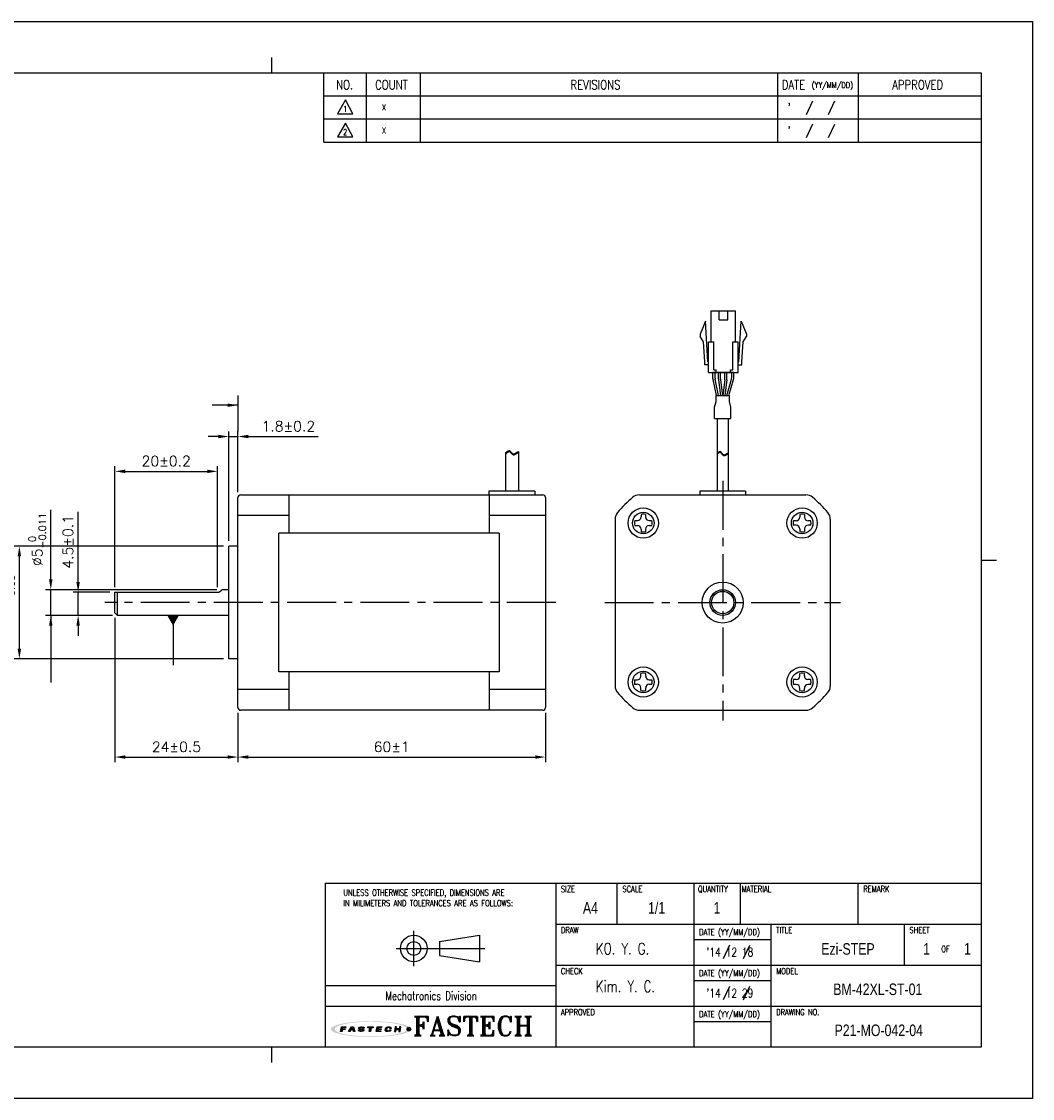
# Model space of a CAD drawing. Header units: millimetres. Extents: x 0 to 297, y 0 to 210.
# Tile 2 of 2: x 100 to 297, y 0 to 210. Entities that reach past the tile are written whole.
import ezdxf

# ---------------------------------------------------------------- set-up
doc = ezdxf.new("R2010")
doc.units = ezdxf.units.MM
doc.header["$PDSIZE"] = -1
doc.linetypes.add('CENTER2', pattern=[28.575, 19.05, -3.175, 3.175, -3.175])
for name, color, linetype in [('DIM', 3, 'Continuous'), ('LAYER_2', 1, 'Continuous'), ('LAYER_4', 3, 'Continuous'), ('SHEET', 1, 'Continuous')]:
    doc.layers.add(name, color=color, linetype=linetype)
doc.styles.add('SHB', font='romans.shx', dxfattribs={"width": 0.75, "bigfont": 'whgtxt.shx'})
doc.styles.add('SHEET1', font='ROMANS.SHX', dxfattribs={"width": 0.8, "height": 3})
doc.styles.add('SHEET2', font='txt', dxfattribs={"width": 0.8, "height": 3})
doc.styles.add('SHEET3', font='ROMANT.SHX', dxfattribs={"height": 3})
doc.styles.get("Standard").update_dxf_attribs({"font": 'txt.shx', "bigfont": 'whgtxt.shx'})
doc.dimstyles.new('ISO-25', dxfattribs={"dimtxt": 2.5, "dimasz": 2.5, "dimexe": 1.25, "dimexo": 0.625, "dimtad": 1, "dimtxsty": 'Standard', "dimcen": 2.5, "dimadec": 0, "dimazin": 0, "dimtfac": 1, "dimtmove": 0, "dimatfit": 3, "dimfxl": 0, "dimarcsym": 0})

# ---------------------------------------------------------------- blocks, each defined once
blk = doc.blocks.new('AI9-BLK2')
at = {"layer": 'LAYER_4'}
h = blk.add_hatch(color=12, dxfattribs=at)
edge = h.paths.add_edge_path()
edge.add_spline(control_points=[(66.5, 0), (66.5, -3.5), (61.3, -5.3), (58.7, -6.3), (52, -8.8), (44.8, -10), (37.7, -11), (17.3, -13.9), (-3.7, -14.1), (-24.3, -12.5), (-32.9, -11.8), (-41.6, -10.8), (-50, -8.9), (-54.9, -7.7), (-60.6, -6.4), (-64.7, -3.2), (-73, 3.4), (-52.4, 8.3), (-49.2, 9), (-40.6, 10.9), (-31.8, 11.9), (-23.1, 12.6), (-12.4, 13.4), (-1.5, 13.6), (9.2, 13.3), (19.1, 13), (29, 12.3), (38.8, 10.9), (45.7, 9.9), (52.7, 8.7), (59.3, 6.1), (61.8, 5.2), (66.5, 3.3), (66.5, 0), (66.6, -0.8), (73.6, -0.7), (73.6, 0), (73.5, 3.5), (68.7, 5.4), (66.1, 6.4), (59.6, 9), (52.6, 10.3), (45.8, 11.3), (24.9, 14.6), (3.4, 15.1), (-17.7, 14), (-27.4, 13.6), (-37.2, 12.7), (-46.8, 11.2), (-53.5, 10.1), (-60.4, 8.7), (-66.7, 6.1), (-69.1, 5.1), (-73.9, 3.1), (-73.6, -0.3), (-73.4, -3.7), (-68.1, -5.6), (-65.5, -6.6), (-58.9, -9.2), (-51.8, -10.4), (-44.8, -11.5), (-35, -13), (-25, -13.7), (-15.1, -14.2), (5.8, -15), (27.1, -14.4), (47.8, -11), (54.2, -9.9), (60.6, -8.6), (66.6, -6.1), (69.1, -5.1), (73.5, -3.2), (73.6, 0), (73.6, 0.8), (66.6, 0.9), (66.5, 0)], knot_values=[0, 0, 0, 0, 1, 1, 1, 2, 2, 2, 3, 3, 3, 4, 4, 4, 5, 5, 5, 6, 6, 6, 7, 7, 7, 8, 8, 8, 9, 9, 9, 10, 10, 10, 11, 11, 11, 12, 12, 12, 13, 13, 13, 14, 14, 14, 15, 15, 15, 16, 16, 16, 17, 17, 17, 18, 18, 18, 19, 19, 19, 20, 20, 20, 21, 21, 21, 22, 22, 22, 23, 23, 23, 24, 24, 24, 25, 25, 25, 25], degree=3, periodic=0)
blk = doc.blocks.new('AI9-BLK1')
at = {"layer": 'LAYER_4', "color": 7}
blk.add_blockref('AI9-BLK2', (0, 0), dxfattribs=at)
blk = doc.blocks.new('AI9-BLK3')
at = {"layer": 'LAYER_2'}
for points in [[(-55.6, -4.3), (-54.1, 4.2), (-45.8, 4.1), (-46, 2.8), (-51.9, 2.8), (-52.2, 0.7), (-46.8, 0.6), (-47, -0.8), (-52.4, -0.8), (-53.1, -4.3)], [(-41.4, -4.2), (-35.7, 4.2), (-32.1, 4.2), (-29.5, -4.1), (-32.2, -4.1), (-34.2, 2.7), (-38.7, -4.2)], [(-5.3, 4.2), (4.3, 4.1), (4.1, 2.7), (0.4, 2.7), (-0.8, -4.2), (-3.2, -4.2), (-2.1, 2.7), (-5.6, 2.7)], [(11.4, 4.2), (20, 4.1), (19.8, 2.8), (13.7, 2.8), (13.4, 0.8), (19, 0.7), (18.8, -0.6), (13.1, -0.6), (12.7, -2.7), (18.7, -2.8), (18.5, -4.2), (9.9, -4.2)], [(45, 4.2), (43.5, -4.1), (46, -4.2), (46.6, -0.6), (52.3, -0.7), (51.7, -4.2), (54.1, -4.2), (55.6, 4.2), (53.1, 4.2), (52.5, 0.8), (46.9, 0.8), (47.5, 4.2)]]:
    blk.add_hatch(color=12, dxfattribs=at).paths.add_polyline_path(points)
h = blk.add_hatch(color=12, dxfattribs=at)
edge = h.paths.add_edge_path()
edge.add_spline(control_points=[(-15.2, -1.5), (-15.2, -2.9), (-16.3, -2.9), (-17.5, -2.9), (-17.7, -2.9), (-18.2, -2.9), (-18.5, -2.9), (-20, -2.9), (-20.4, -2.7), (-20.4, -2.1), (-20.4, -1.9), (-20.4, -1.4), (-20.4, -1.4), (-20.4, -1.4), (-22.9, -1.4), (-22.9, -1.4), (-22.9, -1.4), (-22.9, -2.3), (-22.9, -2.5), (-22.9, -3.9), (-21.3, -4.3), (-19.8, -4.3), (-19.5, -4.3), (-17.1, -4.3), (-16.9, -4.3), (-14.1, -4.3), (-12.8, -3.1), (-12.8, -1.8), (-12.8, -1.7), (-12.8, -1.1), (-12.8, -1), (-12.8, 0.2), (-14.1, 0.7), (-16.1, 0.7), (-16.3, 0.7), (-17.5, 0.7), (-17.7, 0.7), (-19.1, 0.7), (-19.7, 0.9), (-19.6, 1.9), (-19.5, 2.9), (-18.4, 2.9), (-17.8, 2.9), (-17.6, 2.9), (-16.5, 2.9), (-16.2, 2.9), (-15, 2.9), (-14.8, 2.6), (-14.8, 2.3), (-14.8, 2.1), (-14.9, 1.7), (-14.9, 1.7), (-14.9, 1.7), (-12.3, 1.6), (-12.3, 1.6), (-12.3, 1.6), (-12.3, 2.6), (-12.3, 2.8), (-12.3, 3.9), (-14.1, 4.3), (-15.7, 4.3), (-16.8, 4.3), (-17.9, 4.3), (-18.2, 4.3), (-20.4, 4.3), (-22, 3.6), (-22.1, 2), (-22.1, 1.8), (-22.1, 1.3), (-22.1, 1.1), (-22.2, -0.1), (-20.7, -0.6), (-19.2, -0.6), (-19, -0.6), (-17.3, -0.7), (-17.1, -0.7), (-15.5, -0.7), (-15.2, -1.1), (-15.2, -1.5)], knot_values=[0, 0, 0, 0, 1, 1, 1, 2, 2, 2, 3, 3, 3, 4, 4, 4, 5, 5, 5, 6, 6, 6, 7, 7, 7, 8, 8, 8, 9, 9, 9, 10, 10, 10, 11, 11, 11, 12, 12, 12, 13, 13, 13, 14, 14, 14, 15, 15, 15, 16, 16, 16, 17, 17, 17, 18, 18, 18, 19, 19, 19, 20, 20, 20, 21, 21, 21, 22, 22, 22, 23, 23, 23, 24, 24, 24, 25, 25, 25, 26, 26, 26, 26], degree=3, periodic=0)
h = blk.add_hatch(color=12, dxfattribs=at)
edge = h.paths.add_edge_path()
edge.add_spline(control_points=[(35, 1.4), (35, 1.4), (37.4, 1.4), (37.4, 1.4), (37.4, 1.4), (37.5, 2), (37.5, 2.4), (37.5, 3.1), (37.3, 4.2), (34.5, 4.2), (34.2, 4.2), (32.2, 4.2), (31.6, 4.2), (28.5, 4.3), (27.4, 2.7), (27.2, 1.5), (27.1, 1), (26.8, -0.6), (26.7, -1.2), (26.5, -2.6), (26.6, -4.3), (30.1, -4.3), (30.5, -4.3), (31.7, -4.3), (32.2, -4.3), (34.9, -4.3), (36.6, -4), (36.9, -2.3), (36.9, -1.9), (37, -1.1), (37, -1.1), (37, -1.1), (34.6, -1.1), (34.6, -1.1), (34.6, -1.1), (34.6, -1.6), (34.6, -1.7), (34.4, -2.5), (33.8, -2.8), (32.5, -2.8), (32.2, -2.8), (31.2, -2.8), (30.8, -2.8), (29.4, -2.8), (29.1, -2.3), (29.2, -1.4), (29.2, -1), (29.5, 0.7), (29.5, 1.1), (29.8, 2.5), (30.7, 2.8), (31.7, 2.8), (32.2, 2.8), (33.4, 2.8), (33.7, 2.8), (34.7, 2.8), (35.1, 2.5), (35.1, 1.9), (35, 1.7), (35, 1.4), (35, 1.4)], knot_values=[0, 0, 0, 0, 1, 1, 1, 2, 2, 2, 3, 3, 3, 4, 4, 4, 5, 5, 5, 6, 6, 6, 7, 7, 7, 8, 8, 8, 9, 9, 9, 10, 10, 10, 11, 11, 11, 12, 12, 12, 13, 13, 13, 14, 14, 14, 15, 15, 15, 16, 16, 16, 17, 17, 17, 18, 18, 18, 19, 19, 19, 20, 20, 20, 20], degree=3, periodic=0)
at = {"layer": 'LAYER_2', "color": 12}
for points in [[(-55.6, -4.3), (-54.1, 4.2), (-45.8, 4.1), (-46, 2.8), (-51.9, 2.8), (-52.2, 0.7), (-46.8, 0.6), (-47, -0.8), (-52.4, -0.8), (-53.1, -4.3)], [(-41.4, -4.2), (-35.7, 4.2), (-32.1, 4.2), (-29.5, -4.1), (-32.2, -4.1), (-34.2, 2.7), (-38.7, -4.2)], [(-5.3, 4.2), (4.3, 4.1), (4.1, 2.7), (0.4, 2.7), (-0.8, -4.2), (-3.2, -4.2), (-2.1, 2.7), (-5.6, 2.7)], [(11.4, 4.2), (20, 4.1), (19.8, 2.8), (13.7, 2.8), (13.4, 0.8), (19, 0.7), (18.8, -0.6), (13.1, -0.6), (12.7, -2.7), (18.7, -2.8), (18.5, -4.2), (9.9, -4.2)], [(45, 4.2), (43.5, -4.1), (46, -4.2), (46.6, -0.6), (52.3, -0.7), (51.7, -4.2), (54.1, -4.2), (55.6, 4.2), (53.1, 4.2), (52.5, 0.8), (46.9, 0.8), (47.5, 4.2)]]:
    blk.add_lwpolyline(points, close=True, dxfattribs=at)
for points, knots in [([(-15.2, -1.5), (-15.2, -2.9), (-16.3, -2.9), (-17.5, -2.9), (-17.7, -2.9), (-18.2, -2.9), (-18.5, -2.9), (-20, -2.9), (-20.4, -2.7), (-20.4, -2.1), (-20.4, -1.9), (-20.4, -1.4), (-20.4, -1.4), (-20.4, -1.4), (-22.9, -1.4), (-22.9, -1.4), (-22.9, -1.4), (-22.9, -2.3), (-22.9, -2.5), (-22.9, -3.9), (-21.3, -4.3), (-19.8, -4.3), (-19.5, -4.3), (-17.1, -4.3), (-16.9, -4.3), (-14.1, -4.3), (-12.8, -3.1), (-12.8, -1.8), (-12.8, -1.7), (-12.8, -1.1), (-12.8, -1), (-12.8, 0.2), (-14.1, 0.7), (-16.1, 0.7), (-16.3, 0.7), (-17.5, 0.7), (-17.7, 0.7), (-19.1, 0.7), (-19.7, 0.9), (-19.6, 1.9), (-19.5, 2.9), (-18.4, 2.9), (-17.8, 2.9), (-17.6, 2.9), (-16.5, 2.9), (-16.2, 2.9), (-15, 2.9), (-14.8, 2.6), (-14.8, 2.3), (-14.8, 2.1), (-14.9, 1.7), (-14.9, 1.7), (-14.9, 1.7), (-12.3, 1.6), (-12.3, 1.6), (-12.3, 1.6), (-12.3, 2.6), (-12.3, 2.8), (-12.3, 3.9), (-14.1, 4.3), (-15.7, 4.3), (-16.8, 4.3), (-17.9, 4.3), (-18.2, 4.3), (-20.4, 4.3), (-22, 3.6), (-22.1, 2), (-22.1, 1.8), (-22.1, 1.3), (-22.1, 1.1), (-22.2, -0.1), (-20.7, -0.6), (-19.2, -0.6), (-19, -0.6), (-17.3, -0.7), (-17.1, -0.7), (-15.5, -0.7), (-15.2, -1.1), (-15.2, -1.5)], [0, 0, 0, 0, 1, 1, 1, 2, 2, 2, 3, 3, 3, 4, 4, 4, 5, 5, 5, 6, 6, 6, 7, 7, 7, 8, 8, 8, 9, 9, 9, 10, 10, 10, 11, 11, 11, 12, 12, 12, 13, 13, 13, 14, 14, 14, 15, 15, 15, 16, 16, 16, 17, 17, 17, 18, 18, 18, 19, 19, 19, 20, 20, 20, 21, 21, 21, 22, 22, 22, 23, 23, 23, 24, 24, 24, 25, 25, 25, 26, 26, 26, 26]), ([(35, 1.4), (35, 1.4), (37.4, 1.4), (37.4, 1.4), (37.4, 1.4), (37.5, 2), (37.5, 2.4), (37.5, 3.1), (37.3, 4.2), (34.5, 4.2), (34.2, 4.2), (32.2, 4.2), (31.6, 4.2), (28.5, 4.3), (27.4, 2.7), (27.2, 1.5), (27.1, 1), (26.8, -0.6), (26.7, -1.2), (26.5, -2.6), (26.6, -4.3), (30.1, -4.3), (30.5, -4.3), (31.7, -4.3), (32.2, -4.3), (34.9, -4.3), (36.6, -4), (36.9, -2.3), (36.9, -1.9), (37, -1.1), (37, -1.1), (37, -1.1), (34.6, -1.1), (34.6, -1.1), (34.6, -1.1), (34.6, -1.6), (34.6, -1.7), (34.4, -2.5), (33.8, -2.8), (32.5, -2.8), (32.2, -2.8), (31.2, -2.8), (30.8, -2.8), (29.4, -2.8), (29.1, -2.3), (29.2, -1.4), (29.2, -1), (29.5, 0.7), (29.5, 1.1), (29.8, 2.5), (30.7, 2.8), (31.7, 2.8), (32.2, 2.8), (33.4, 2.8), (33.7, 2.8), (34.7, 2.8), (35.1, 2.5), (35.1, 1.9), (35, 1.7), (35, 1.4), (35, 1.4)], [0, 0, 0, 0, 1, 1, 1, 2, 2, 2, 3, 3, 3, 4, 4, 4, 5, 5, 5, 6, 6, 6, 7, 7, 7, 8, 8, 8, 9, 9, 9, 10, 10, 10, 11, 11, 11, 12, 12, 12, 13, 13, 13, 14, 14, 14, 15, 15, 15, 16, 16, 16, 17, 17, 17, 18, 18, 18, 19, 19, 19, 20, 20, 20, 20])]:
    blk.add_open_spline(points, degree=3, knots=knots, dxfattribs=at)
blk = doc.blocks.new('*D11')
at = {"color": 8, "lineweight": -2}
for p, q in [((138.18, 129.08), (136.18, 129.08)), ((140.18, 108.71), (140.18, 130.08)), ((140.18, 129.08), (141.98, 129.08)), ((141.98, 118.21), (141.98, 130.08)), ((143.98, 129.08), (157.64, 129.08))]:
    blk.add_line(p, q, dxfattribs=at)
at = {"color": 8}
for points in [[(138.18, 129.41), (138.18, 128.74), (140.18, 129.08)], [(143.98, 129.41), (143.98, 128.74), (141.98, 129.08)]]:
    blk.add_solid(points, dxfattribs=at)
at = {"layer": 'Defpoints', "color": 0}
for p in [(141.98, 129.08), (141.98, 117.21), (140.18, 107.71)]:
    blk.add_point(p, dxfattribs=at)
at = {"color": 3, "insert": (151.81, 131.08), "char_height": 2, "attachment_point": 5}
blk.add_mtext('\\A1;1.8±0.2', dxfattribs=at)
blk = doc.blocks.new('*D12')
at = {"color": 8, "lineweight": -2}
for p, q in [((117.98, 93.71), (117.98, 65.57)), ((141.98, 75.21), (141.98, 65.57)), ((119.98, 66.57), (139.98, 66.57))]:
    blk.add_line(p, q, dxfattribs=at)
at = {"color": 8}
for points in [[(119.98, 66.91), (119.98, 66.24), (117.98, 66.57)], [(139.98, 66.91), (139.98, 66.24), (141.98, 66.57)]]:
    blk.add_solid(points, dxfattribs=at)
at = {"layer": 'Defpoints', "color": 0}
for p in [(117.98, 94.71), (141.98, 76.21), (141.98, 66.57)]:
    blk.add_point(p, dxfattribs=at)
at = {"color": 3, "insert": (129.98, 68.57), "char_height": 2, "attachment_point": 5}
blk.add_mtext('\\A1;24±0.5', dxfattribs=at)
blk = doc.blocks.new('*D13')
at = {"color": 8, "lineweight": -2}
for p, q in [((139.18, 107.71), (98.33, 107.71)), ((99.33, 87.71), (99.33, 105.71)), ((139.18, 85.71), (98.33, 85.71))]:
    blk.add_line(p, q, dxfattribs=at)
at = {"color": 8}
for points in [[(99, 105.71), (99.67, 105.71), (99.33, 107.71)], [(99, 87.71), (99.67, 87.71), (99.33, 85.71)]]:
    blk.add_solid(points, dxfattribs=at)
at = {"layer": 'Defpoints', "color": 0}
for p in [(99.33, 107.71), (140.18, 107.71), (140.18, 85.71)]:
    blk.add_point(p, dxfattribs=at)
at = {"color": 3, "insert": (96.7, 96.71), "char_height": 2, "attachment_point": 5, "rotation": 90}
blk.add_mtext('\\A1;%%C22{\\H1.400000;\\S 0^ -0.05;}', dxfattribs=at)
blk = doc.blocks.new('*D14')
at = {"color": 8, "lineweight": -2}
for p, q in [((141.98, 75.21), (141.98, 65.57)), ((201.98, 75.21), (201.98, 65.57)), ((143.98, 66.57), (199.98, 66.57))]:
    blk.add_line(p, q, dxfattribs=at)
at = {"color": 8}
for points in [[(143.98, 66.91), (143.98, 66.24), (141.98, 66.57)], [(199.98, 66.91), (199.98, 66.24), (201.98, 66.57)]]:
    blk.add_solid(points, dxfattribs=at)
at = {"layer": 'Defpoints', "color": 0}
for p in [(141.98, 76.21), (201.98, 76.21), (201.98, 66.57)]:
    blk.add_point(p, dxfattribs=at)
at = {"color": 3, "insert": (171.98, 68.57), "char_height": 2, "attachment_point": 5}
blk.add_mtext('\\A1;60±1', dxfattribs=at)
blk = doc.blocks.new('*D15')
at = {"color": 8, "lineweight": -2}
for p, q in [((117.98, 99.71), (117.98, 123.29)), ((119.98, 122.29), (135.98, 122.29)), ((137.98, 99.71), (137.98, 123.29))]:
    blk.add_line(p, q, dxfattribs=at)
at = {"color": 8}
for points in [[(119.98, 122.62), (119.98, 121.95), (117.98, 122.29)], [(135.98, 122.62), (135.98, 121.95), (137.98, 122.29)]]:
    blk.add_solid(points, dxfattribs=at)
at = {"layer": 'Defpoints', "color": 0}
for p in [(137.98, 122.29), (117.98, 98.71), (137.98, 98.71)]:
    blk.add_point(p, dxfattribs=at)
at = {"color": 3, "insert": (127.98, 124.29), "char_height": 2, "attachment_point": 5}
blk.add_mtext('\\A1;20±0.2', dxfattribs=at)
blk = doc.blocks.new('*D9')
at = {"color": 8, "lineweight": -2}
for p, q in [((110.8, 100.71), (110.8, 114.37)), ((116.98, 98.71), (109.8, 98.71)), ((110.8, 94.21), (110.8, 98.71)), ((117.48, 94.21), (109.8, 94.21)), ((110.8, 92.21), (110.8, 90.21))]:
    blk.add_line(p, q, dxfattribs=at)
at = {"color": 8}
for points in [[(110.46, 100.71), (111.13, 100.71), (110.8, 98.71)], [(110.46, 92.21), (111.13, 92.21), (110.8, 94.21)]]:
    blk.add_solid(points, dxfattribs=at)
at = {"layer": 'Defpoints', "color": 0}
for p in [(110.8, 98.71), (117.98, 98.71), (118.48, 94.21)]:
    blk.add_point(p, dxfattribs=at)
at = {"color": 3, "insert": (108.8, 108.54), "char_height": 2, "attachment_point": 5, "rotation": 90}
blk.add_mtext('\\A1;4.5±0.1', dxfattribs=at)
blk = doc.blocks.new('*D10')
at = {"color": 8, "lineweight": -2}
for p, q in [((105.46, 101.21), (105.46, 114.81)), ((137.84, 99.21), (104.46, 99.21)), ((105.46, 94.21), (105.46, 99.21)), ((117.48, 94.21), (104.46, 94.21)), ((105.46, 92.21), (105.46, 90.21))]:
    blk.add_line(p, q, dxfattribs=at)
at = {"color": 8}
for points in [[(105.12, 101.21), (105.79, 101.21), (105.46, 99.21)], [(105.12, 92.21), (105.79, 92.21), (105.46, 94.21)]]:
    blk.add_solid(points, dxfattribs=at)
at = {"layer": 'Defpoints', "color": 0}
for p in [(105.46, 99.21), (138.84, 99.21), (118.48, 94.21)]:
    blk.add_point(p, dxfattribs=at)
at = {"color": 3, "insert": (102.82, 109.01), "char_height": 2, "attachment_point": 5, "rotation": 90}
blk.add_mtext('\\A1;%%C5{\\H1.400000;\\S 0^ -0.011;}', dxfattribs=at)

msp = doc.modelspace()

# ---------------------------------------------------------------- hatches: boundary and pattern name
h = msp.add_hatch(color=1)
edge = h.paths.add_edge_path()
edge.add_arc((175.3273, 13.5263), 0.3631, 0, 360)

# ---------------------------------------------------------------- linework, layer by layer
at = {"color": 4}
for p, q in [((148.5, 203), (148.5, 200)), ((287, 105), (290, 105)), ((148.5, 10), (148.5, 7))]:
    msp.add_line(p, q, dxfattribs=at)
for p, q in [((234.3145, 147.5579), (234.3145, 153.5579)), ((235.8395, 151.8579), (235.8395, 153.5579)), ((237.5395, 151.8579), (237.5395, 153.5579)), ((239.0645, 147.5579), (239.0645, 153.5579)), ((233.1895, 151.5579), (232.1895, 149.0579)), ((233.6645, 143.6579), (233.1895, 151.5579)), ((239.7145, 143.6579), (240.1895, 151.5579)), ((240.1895, 151.5579), (241.1895, 149.0579)), ((232.1895, 149.0579), (232.1895, 148.5579)), ((232.8281, 147.5719), (232.1895, 148.5579)), ((233.0656, 143.6219), (232.8281, 147.5719)), ((233.8145, 141.5579), (233.8145, 147.5579)), ((234.8145, 142.0579), (234.8145, 147.5579)), ((238.5645, 142.0579), (238.5645, 147.5579)), ((239.5645, 141.5579), (239.5645, 147.5579)), ((240.3135, 143.6219), (240.551, 147.5719)), ((240.551, 147.5719), (241.1895, 148.5579)), ((241.1895, 149.0579), (241.1895, 148.5579)), ((233.0645, 143.0579), (233.0645, 143.6579)), ((240.3145, 143.0579), (240.3145, 143.6579)), ((234.6614, 140.418), (234.6614, 141.5579)), ((238.7177, 141.5579), (234.6614, 141.5579)), ((235.0614, 140.4587), (235.0614, 141.5579)), ((235.3145, 141.5579), (235.3145, 142.0579)), ((238.0645, 141.5579), (238.0645, 142.0579)), ((238.3177, 140.5542), (238.3177, 141.5579)), ((238.7177, 140.4989), (238.7177, 141.5579)), ((235.33, 137.0579), (234.6818, 140.217)), ((235.7384, 137.0579), (235.0818, 140.2577)), ((237.3706, 137.0579), (238.2801, 140.2827)), ((237.7862, 137.0579), (238.6801, 140.2274)), ((235.4841, 132.5657), (235.4841, 118.4228)), ((237.6341, 132.5657), (237.6341, 118.4228)), ((194.2123, 125.9099), (194.7151, 126.2665)), ((194.2123, 125.7429), (194.7151, 126.0995)), ((194.7151, 126.2665), (194.834, 126.3182)), ((194.7151, 126.0995), (194.834, 126.1512)), ((194.834, 126.3182), (194.9462, 126.3248)), ((194.834, 126.1512), (194.9462, 126.1578)), ((194.9462, 126.3248), (195.0237, 126.293)), ((194.9462, 126.1578), (195.0237, 126.126)), ((195.0237, 126.293), (195.0951, 126.2342)), ((195.0237, 126.126), (195.0951, 126.0672)), ((195.0951, 126.2342), (195.1634, 126.1564)), ((195.0951, 126.0672), (195.1634, 125.9894)), ((195.1634, 126.1564), (195.2314, 126.0675)), ((195.2314, 126.0675), (195.3024, 125.9753)), ((195.8935, 125.6927), (196.7123, 126.1593)), ((196.7123, 126.1593), (196.7123, 118.4228)), ((235.4841, 125.8728), (235.8331, 126.1204)), ((235.8331, 126.1204), (235.9521, 126.1721)), ((235.8331, 125.9534), (235.9521, 126.0051)), ((235.9521, 126.1721), (236.0642, 126.1787)), ((235.9521, 126.0051), (236.0642, 126.0117)), ((236.0642, 126.1787), (236.1417, 126.1468)), ((236.0642, 126.0117), (236.1417, 125.9798)), ((236.1417, 126.1468), (236.2132, 126.0881)), ((236.2132, 126.0881), (236.2814, 126.0103)), ((236.2814, 126.0103), (236.3494, 125.9213)), ((194.2123, 125.9099), (194.2123, 118.4228)), ((195.1634, 125.9894), (195.2314, 125.9005)), ((195.2314, 125.9005), (195.3024, 125.8083)), ((195.3024, 125.9753), (195.3925, 125.8723)), ((195.3024, 125.8083), (195.3925, 125.7053)), ((195.3925, 125.8723), (195.4892, 125.7829)), ((195.3925, 125.7053), (195.4892, 125.6159)), ((195.4892, 125.7829), (195.5906, 125.714)), ((195.4892, 125.6159), (195.5906, 125.547)), ((195.5906, 125.714), (195.6954, 125.6729)), ((195.5906, 125.547), (195.6954, 125.5059)), ((195.6954, 125.6729), (195.8018, 125.6666)), ((195.6954, 125.5059), (195.8018, 125.4996)), ((195.8018, 125.6666), (195.8935, 125.6927)), ((195.8018, 125.4996), (195.8935, 125.5257)), ((195.8935, 125.5257), (196.7123, 125.9923)), ((235.4841, 125.7058), (235.8331, 125.9534)), ((236.1417, 125.9798), (236.2132, 125.9211)), ((236.2132, 125.9211), (236.2814, 125.8433)), ((236.2814, 125.8433), (236.3494, 125.7543)), ((236.3494, 125.9213), (236.4204, 125.8291)), ((236.3494, 125.7543), (236.4204, 125.6621)), ((236.4204, 125.8291), (236.5105, 125.7262)), ((236.4204, 125.6621), (236.5105, 125.5592)), ((236.5105, 125.7262), (236.6072, 125.6367)), ((236.5105, 125.5592), (236.6072, 125.4697)), ((236.6072, 125.6367), (236.7087, 125.5679)), ((236.6072, 125.4697), (236.7087, 125.4009)), ((236.7087, 125.5679), (236.8134, 125.5267)), ((236.7087, 125.4009), (236.8134, 125.3597)), ((236.8134, 125.5267), (236.9199, 125.5204)), ((236.8134, 125.3597), (236.9199, 125.3534)), ((236.9199, 125.5204), (237.0116, 125.5465)), ((236.9199, 125.3534), (237.0116, 125.3795)), ((237.0116, 125.5465), (237.6341, 125.9013)), ((237.0116, 125.3795), (237.6341, 125.7343)), ((142.4754, 117.706), (201.4754, 117.706)), ((151.9754, 110.206), (151.9754, 117.706)), ((199.9052, 118.4228), (190.9452, 118.4228)), ((190.9452, 118.4228), (190.9452, 117.706)), ((190.9754, 117.706), (190.9754, 110.206)), ((199.9052, 118.4228), (199.9052, 117.706)), ((220.311, 117.706), (252.8072, 117.706)), ((241.0391, 118.4228), (232.0791, 118.4228)), ((232.0791, 118.4228), (232.0791, 117.706)), ((241.0391, 118.4228), (241.0391, 117.706)), ((141.9754, 76.206), (141.9754, 117.206)), ((201.9754, 117.206), (201.9754, 76.206)), ((151.9754, 113.6469), (141.9754, 113.6469)), ((201.9754, 113.6469), (190.9754, 113.6469)), ((215.5591, 112.9541), (215.5591, 80.4579)), ((257.5591, 112.9541), (257.5591, 80.4579)), ((192.9754, 110.206), (149.9754, 110.206)), ((149.9754, 83.206), (149.9754, 110.206)), ((192.9754, 110.206), (192.9754, 83.206)), ((140.1754, 85.706), (140.1754, 107.706)), ((141.9754, 107.706), (140.1754, 107.706)), ((117.9754, 94.706), (117.9754, 98.706)), ((117.9754, 98.706), (137.9754, 98.706)), ((118.4754, 94.206), (118.4754, 98.706)), ((140.1754, 99.206), (138.8415, 99.206)), ((117.9754, 94.706), (118.4754, 94.206)), ((140.1754, 94.206), (118.4754, 94.206)), ((141.9754, 85.706), (140.1754, 85.706)), ((192.9754, 83.206), (149.9754, 83.206)), ((151.9754, 75.706), (151.9754, 83.206)), ((190.9754, 83.206), (190.9754, 75.706)), ((151.9754, 79.7651), (141.9754, 79.7651)), ((201.9754, 79.7651), (190.9754, 79.7651)), ((201.4754, 75.706), (142.4754, 75.706)), ((220.311, 75.706), (252.8072, 75.706))]:
    msp.add_line(p, q)
at = {"color": 0}
for p, q in [((235.7295, 140.2606), (235.7295, 141.5579)), ((236.1295, 140.2871), (236.1295, 141.5579)), ((236.9795, 140.2871), (236.9795, 141.5579)), ((237.3795, 140.2606), (237.3795, 141.5579)), ((235.7382, 140.1289), (236.1464, 137.0579)), ((236.1382, 140.1553), (236.5499, 137.0579)), ((236.9708, 140.1553), (236.559, 137.0579)), ((237.3708, 140.1289), (236.9625, 137.0579)), ((235.2592, 137.0579), (237.8588, 137.0579)), ((235.2592, 135.9335), (235.2592, 137.0579)), ((237.8588, 135.9335), (237.8588, 137.0579)), ((234.9492, 134.7712), (235.2592, 135.9335)), ((234.9492, 132.5657), (234.9492, 134.7712)), ((238.169, 134.7706), (237.8588, 135.9335)), ((238.169, 132.5657), (238.169, 134.7706)), ((234.9492, 132.5657), (238.169, 132.5657))]:
    msp.add_line(p, q, dxfattribs=at)
at = {"color": 8}
msp.add_line((141.9754, 137.0496), (141.9754, 130.0763), dxfattribs=at)
at = {"color": 1, "linetype": 'CENTER2', "ltscale": 0.5}
for p, q in [((236.5591, 120.4228), (236.5591, 73.706)), ((203.9754, 96.706), (115.9754, 96.706)), ((213.5591, 96.706), (259.5591, 96.706))]:
    msp.add_line(p, q, dxfattribs=at)
at = {"color": 0, "linetype": 'ByBlock'}
for p, q in [((220.624, 113.8919), (220.624, 113.3851)), ((221.4942, 113.8919), (221.4942, 113.3851)), ((251.58, 113.8799), (251.58, 113.3411)), ((252.5382, 113.8799), (252.5382, 113.3411)), ((219.3852, 112.6851), (219.924, 112.6851)), ((219.3852, 111.727), (219.924, 111.727)), ((222.1942, 112.6851), (222.733, 112.6851)), ((222.1942, 111.727), (222.733, 111.727)), ((250.88, 112.6411), (250.3732, 112.6411)), ((250.88, 111.771), (250.3732, 111.771)), ((253.745, 112.6411), (253.2382, 112.6411)), ((253.745, 111.771), (253.2382, 111.771)), ((220.624, 111.027), (220.624, 110.5202)), ((221.4942, 111.027), (221.4942, 110.5202)), ((251.58, 111.071), (251.58, 110.5321)), ((252.5382, 111.071), (252.5382, 110.5321)), ((220.58, 82.3411), (220.58, 82.8799)), ((221.5382, 82.3411), (221.5382, 82.8799)), ((251.624, 82.3851), (251.624, 82.8919)), ((252.4942, 82.3851), (252.4942, 82.8919)), ((219.3732, 81.6411), (219.88, 81.6411)), ((219.3732, 80.771), (219.88, 80.771)), ((220.58, 79.5321), (220.58, 80.071)), ((221.5382, 79.5321), (221.5382, 80.071)), ((222.2382, 81.6411), (222.745, 81.6411)), ((222.2382, 80.771), (222.745, 80.771)), ((250.924, 81.6851), (250.3852, 81.6851)), ((250.924, 80.727), (250.3852, 80.727)), ((251.624, 79.5202), (251.624, 80.027)), ((252.4942, 79.5202), (252.4942, 80.027)), ((253.733, 81.6851), (253.1942, 81.6851)), ((253.733, 80.727), (253.1942, 80.727))]:
    msp.add_line(p, q, dxfattribs=at)
at = {"color": 6}
msp.add_lwpolyline([(0, 210), (297, 210), (297, 0), (0, 0)], close=True, dxfattribs=at)
at = {"color": 4}
msp.add_lwpolyline([(10, 200), (287, 200), (287, 10), (10, 10)], close=True, dxfattribs=at)
for points in [[(234.3145, 153.5579), (239.0645, 153.5579)], [(235.8395, 151.8579), (237.5395, 151.8579)], [(233.8145, 147.5579), (234.8145, 147.5579)], [(238.5645, 147.5579), (239.5645, 147.5579)], [(233.8145, 143.0579), (233.0645, 143.0579)], [(233.8145, 143.0579), (233.0645, 143.0579)], [(233.8145, 143.6579), (233.6645, 143.6579)], [(239.5645, 143.6579), (239.7145, 143.6579)], [(239.5645, 143.0579), (240.3145, 143.0579)], [(239.5645, 143.0579), (240.3145, 143.0579)], [(233.8145, 141.5579), (239.5645, 141.5579)], [(234.8145, 142.0579), (235.3145, 142.0579)], [(238.0645, 142.0579), (238.5645, 142.0579)]]:
    msp.add_lwpolyline(points)
for centre, radius in [((221.0591, 112.206), 2.9545), ((252.0591, 112.206), 2.9545), ((236.5591, 96.706), 4), ((236.5591, 96.706), 2.5), ((236.5591, 96.706), 2.1832), ((221.0591, 81.206), 2.9545), ((252.0591, 81.206), 2.9545)]:
    msp.add_circle(centre, radius)
at = {"color": 0, "linetype": 'ByBlock'}
for centre in [(221.0591, 112.206), (252.0591, 112.206), (221.0591, 81.206), (252.0591, 81.206)]:
    msp.add_circle(centre, 2.1, dxfattribs=at)
at = {"color": 1}
msp.add_circle((175.3273, 13.5263), 0.3631, dxfattribs=at)
for centre, radius, start, end in [((235.6614, 140.418), 1, 180, 191.595436), ((236.0614, 140.4587), 1, 180, 191.595436), ((237.3177, 140.5542), 1, 344.249037, 0), ((237.7177, 140.4989), 1, 344.249037, 0), ((142.4754, 117.206), 0.5, 90, 180), ((201.4754, 117.206), 0.5, 360, 90), ((220.311, 115.706), 2, 90, 130.535802), ((252.8072, 115.706), 2, 49.464198, 90), ((236.5591, 96.706), 27, 130.535802, 139.464198), ((236.5591, 96.706), 27, 40.535802, 49.464198), ((217.5591, 112.9541), 2, 139.464198, 180), ((255.5591, 112.9541), 2, 0, 40.535802), ((137.9754, 99.706), 1, 270, 330), ((217.5591, 80.4579), 2, 180, 220.535802), ((255.5591, 80.4579), 2, 319.464198, 0), ((236.5591, 96.706), 27, 220.535802, 229.464198), ((236.5591, 96.706), 27, 310.535802, 319.464198), ((142.4754, 76.206), 0.5, 180, 270), ((201.4754, 76.206), 0.5, 270, 360), ((220.311, 77.706), 2, 229.464198, 270), ((252.8072, 77.706), 2, 270, 310.535802)]:
    msp.add_arc(centre, radius, start, end)
at = {"color": 0}
for centre, start, end in [((236.7295, 140.2606), 180, 187.571875), ((237.1295, 140.2871), 180, 187.571875), ((235.9795, 140.2871), 352.428125, 0), ((236.3795, 140.2606), 352.428125, 0)]:
    msp.add_arc(centre, 1, start, end, dxfattribs=at)
at = {"color": 0, "linetype": 'ByBlock'}
for centre, radius, start, end in [((221.0591, 112.206), 1.7411, 75.529572, 104.470428), ((252.0591, 112.206), 1.7411, 74.029351, 105.970649), ((221.0591, 112.206), 1.7411, 164.029351, 195.970649), ((219.924, 113.3851), 0.7, 270, 0), ((219.924, 111.027), 0.7, 0, 90), ((222.1942, 113.3851), 0.7, 180, 270), ((222.1942, 111.027), 0.7, 90, 180), ((221.0591, 112.206), 1.7411, 344.029351, 15.970649), ((252.0591, 112.206), 1.7411, 165.529572, 194.470428), ((250.88, 113.3411), 0.7, 270, 0), ((250.88, 111.071), 0.7, 0, 90), ((253.2382, 113.3411), 0.7, 180, 270), ((253.2382, 111.071), 0.7, 90, 180), ((252.0591, 112.206), 1.7411, 345.529572, 14.470428), ((221.0591, 112.206), 1.7411, 255.529572, 284.470428), ((252.0591, 112.206), 1.7411, 254.029351, 285.970649), ((219.88, 82.3411), 0.7, 270, 0), ((221.0591, 81.206), 1.7411, 74.029351, 105.970649), ((222.2382, 82.3411), 0.7, 180, 270), ((250.924, 82.3851), 0.7, 270, 0), ((252.0591, 81.206), 1.7411, 75.529572, 104.470428), ((253.1942, 82.3851), 0.7, 180, 270), ((221.0591, 81.206), 1.7411, 165.529572, 194.470428), ((219.88, 80.071), 0.7, 0, 90), ((222.2382, 80.071), 0.7, 90, 180), ((221.0591, 81.206), 1.7411, 345.529572, 14.470428), ((252.0591, 81.206), 1.7411, 164.029351, 195.970649), ((250.924, 80.027), 0.7, 0, 90), ((253.1942, 80.027), 0.7, 90, 180), ((252.0591, 81.206), 1.7411, 344.029351, 15.970649), ((221.0591, 81.206), 1.7411, 254.029351, 285.970649), ((252.0591, 81.206), 1.7411, 255.529572, 284.470428)]:
    msp.add_arc(centre, radius, start, end, dxfattribs=at)
at = {"layer": 'SHEET', "color": 7}
for p, q in [((158.75, 186.5), (158.75, 200)), ((158.75, 186.5), (287, 186.5)), ((159, 42), (287, 42)), ((159, 42), (159, 10)), ((204, 42), (204, 10)), ((159, 22), (204, 22))]:
    msp.add_line(p, q, dxfattribs=at)
at = {"layer": 'SHEET'}
for p, q in [((167, 200), (167, 186.5)), ((177.5, 200), (177.5, 186.5)), ((247.25, 200), (247.25, 186.5)), ((263, 200), (263, 186.5)), ((158.75, 195.5), (287, 195.5)), ((254.1049, 194.4555), (252.8538, 191.7979)), ((258.3681, 194.4514), (257.117, 191.7938)), ((158.75, 191), (287, 191)), ((254.1049, 189.9555), (252.8538, 187.2979)), ((258.3681, 189.9514), (257.117, 187.2938)), ((216, 34), (216, 42)), ((231, 10), (231, 42)), ((240, 34), (240, 42)), ((263, 34), (263, 42)), ((204, 34), (287, 34)), ((246, 10), (246, 34)), ((272, 26), (272, 34)), ((176.2842, 25.7883), (176.2842, 32.7016)), ((181.284, 30.6029), (189.1232, 31.8375)), ((189.1232, 31.8375), (189.1232, 26.6525)), ((181.284, 30.6029), (181.284, 27.887)), ((231, 31), (246, 31)), ((237.8801, 29.8615), (236.6289, 27.2039)), ((241.7992, 29.8574), (240.5481, 27.1998)), ((172.8275, 29.245), (190.1725, 29.245)), ((181.284, 27.887), (189.1232, 26.6525)), ((204, 26), (287, 26)), ((231, 23), (246, 23)), ((237.8801, 21.8615), (236.6289, 19.2039)), ((241.7992, 21.8574), (240.5481, 19.1998)), ((159, 18), (287, 18)), ((231, 15), (246, 15))]:
    msp.add_line(p, q, dxfattribs=at)
at = {"layer": 'SHEET', "color": 1, "linetype": 'Continuous'}
for p, q in [((162.9573, 194.708), (161.3697, 192.0032)), ((164.3685, 192.0032), (162.9573, 194.708)), ((161.3697, 192.0032), (164.3685, 192.0032)), ((162.9573, 190.208), (161.3697, 187.5032)), ((164.3685, 187.5032), (162.9573, 190.208)), ((161.3697, 187.5032), (164.3685, 187.5032))]:
    msp.add_line(p, q, dxfattribs=at)
at = {"layer": 'SHEET'}
for radius in [2.5925, 1.358]:
    msp.add_circle((176.2842, 29.245), radius, dxfattribs=at)

# ---------------------------------------------------------------- block references
at = {"layer": 'LAYER_2', "color": 7, "lineweight": 5, "xscale": 0.1058400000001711, "yscale": 0.1058400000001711, "zscale": 0.1058400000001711}
msp.add_blockref('AI9-BLK3', (167.9037, 13.5118), dxfattribs=at)
at = {"layer": 'LAYER_4', "color": 7, "lineweight": 5, "xscale": 0.1058400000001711, "yscale": 0.1058400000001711, "zscale": 0.1058400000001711}
msp.add_blockref('AI9-BLK1', (167.9122, 13.5237), dxfattribs=at)

# ---------------------------------------------------------------- texts
at = {"layer": 'DIM', "color": 3, "style": 'SHB', "width": 0.75}
for s, p in [('KO. Y. G.', (211.8051, 28.064)), ('Kim. Y. C.', (211.8051, 20.7363))]:
    msp.add_text(s, height=2.25, dxfattribs=at).set_placement(p)
at = {"layer": 'SHEET'}
for s, height, style, width, p in [('NO.', 1.8, 'SHEET1', 0.8, (161.128, 196.7733)), ('COUNT', 1.8, 'SHEET1', 0.8, (168.7355, 196.7733)), ('DATE', 1.8, 'SHEET1', 0.8, (248.0796, 196.7733)), ('(YY/MM/DD)', 1.125, 'SHEET1', 0.8, (253.9419, 197.0429)), ('APPROVED', 1.8, 'SHEET1', 0.8, (269.6251, 196.7733)), ('1', 1.125, 'SHEET1', 0.8, (162.4882, 192.373)), ('X', 1.125, 'SHEET1', 0.8, (170.0593, 192.6937)), ("'", 1.8, 'SHEET1', 0.8, (249.2479, 192.2816)), ('2', 1.125, 'SHEET1', 0.8, (162.4882, 187.873)), ('X', 1.125, 'SHEET1', 0.8, (170.0593, 188.1937)), ("'", 1.8, 'SHEET1', 0.8, (249.2479, 187.7816)), ('UNLESS OTHERWISE SPECIFIED, DIMENSIONS ARE', 1.2, 'SHEET1', 0.8, (162.555, 39.5229)), ('SIZE', 1.2, 'SHEET1', 0.8, (204.9897, 40.2302)), ('SCALE', 1.2, 'SHEET1', 0.8, (216.9897, 40.2302)), ('QUANTITY', 1.2, 'SHEET1', 0.8, (231.7296, 40.2302)), ('MATERIAL', 1.2, 'SHEET1', 0.8, (240.2397, 40.2302)), ('REMARK', 1.2, 'SHEET1', 0.8, (263.9897, 40.2302)), ('IN MILIMETERS AND TOLERANCES ARE AS FOLLOWS:', 1.2, 'SHEET1', 0.8, (162.555, 37.4826)), ('DRAW', 1.2, 'SHEET1', 0.8, (204.9897, 32.2302)), ('DATE (YY/MM/DD)', 1.2, 'SHEET1', 0.8, (231.9639, 31.8409)), ('TITLE', 1.2, 'SHEET1', 0.8, (246.9897, 32.2302)), ('SHEET', 1.2, 'SHEET1', 0.8, (272.9897, 32.2302)), ('OF', 1.2, 'SHEET1', 0.8, (279.2077, 28.5546)), ('CHECK', 1.2, 'SHEET1', 0.8, (204.9897, 24.2302)), ('MODEL', 1.2, 'SHEET1', 0.8, (246.9897, 24.2302)), ('DATE (YY/MM/DD)', 1.2, 'SHEET1', 0.8, (231.9639, 23.8409)), ('Mechatronics Division', 1.65, 'SHEET3', 0.75, (170.7693, 19.1978)), ('APPROVED', 1.2, 'SHEET1', 0.8, (204.9897, 16.2302)), ('DATE (YY/MM/DD)', 1.2, 'SHEET1', 0.8, (231.9639, 15.8409)), ('DRAWING NO.', 1.2, 'SHEET1', 0.8, (246.9897, 16.2302))]:
    msp.add_text(s, height=height, dxfattribs=dict(at, style=style, width=width)).set_placement(p)
at = {"layer": 'SHEET', "color": 7, "width": 0.8}
for s, height, style, p in [('REVISIONS', 1.8, 'SHEET1', (206.859, 196.7733)), ('A4', 2.25, 'SHEET2', (209.2863, 36.034)), ('1/1', 2.25, 'SHEET2', (221.9959, 36.034)), ('1', 2.25, 'SHEET2', (234.7766, 36.034)), ('Ezi-STEP', 2.25, 'SHEET2', (255.7838, 28.034)), ('1', 2.25, 'SHEET2', (275.6812, 28.034)), ('1', 2.25, 'SHEET2', (283.6392, 28.034)), ('BM-42XL-ST-01', 2.25, 'SHEET2', (258.1251, 20.1668)), ('P21-MO-042-04', 2.25, 'SHEET2', (258.3796, 12.1668))]:
    msp.add_text(s, height=height, dxfattribs=dict(at, style=style)).set_placement(p)
at = {"layer": 'SHEET', "color": 3, "style": 'SHEET1', "width": 0.8}
for s, p in [("'14 12 18", (233.3819, 27.7103)), ("'14 12 29", (233.3819, 19.7103))]:
    msp.add_text(s, height=1.65, dxfattribs=at).set_placement(p)
at = {"layer": 'SHEET', "color": 7, "style": 'SHEET3'}
msp.add_text('FASTECH', height=3.75, dxfattribs=at).set_placement((176.105, 12.26))

# ---------------------------------------------------------------- dimensions: what is measured, and where the dimension line sits
for base, p1, p2, override, picture, middle in [((141.9754, 129.0763), (140.1754, 107.706), (141.9754, 117.206), {"dimtxt": 2, "dimasz": 2, "dimexe": 1, "dimexo": 1, "dimgap": 1, "dimdec": 3, "dimzin": 9, "dimdsep": 46, "dimcen": 0, "dimclrd": 8, "dimclre": 8, "dimclrt": 3, "dimadec": 3, "dimazin": 2, "dimtol": 1, "dimtp": 0.2, "dimtm": 0.2, "dimtdec": 3, "dimfxl": 0.6, "dimtolj": 1, "dimtzin": 9, "dimarcsym": 1}, '*D11', (151.8088, 131.0763)), ((137.9754, 122.2861), (117.9754, 98.706), (137.9754, 98.706), {"dimtxt": 2, "dimasz": 2, "dimexe": 1, "dimexo": 1, "dimgap": 1, "dimdec": 3, "dimzin": 9, "dimdsep": 46, "dimcen": 0, "dimclrd": 8, "dimclre": 8, "dimclrt": 3, "dimadec": 3, "dimazin": 2, "dimtol": 1, "dimtp": 0.2, "dimtm": 0.2, "dimtdec": 3, "dimfxl": 0.6, "dimtolj": 1, "dimtzin": 9, "dimarcsym": 1}, '*D15', (127.9754, 124.2861)), ((141.9754, 66.5747), (117.9754, 94.706), (141.9754, 76.206), {"dimtxt": 2, "dimasz": 2, "dimexe": 1, "dimexo": 1, "dimgap": 1, "dimdec": 3, "dimzin": 9, "dimdsep": 46, "dimcen": 0, "dimclrd": 8, "dimclre": 8, "dimclrt": 3, "dimadec": 3, "dimazin": 2, "dimtol": 1, "dimtp": 0.5, "dimtm": 0.5, "dimtdec": 3, "dimfxl": 0.6, "dimtolj": 1, "dimtzin": 9, "dimarcsym": 1}, '*D12', (129.9754, 68.5747)), ((201.9754, 66.5747), (141.9754, 76.206), (201.9754, 76.206), {"dimtxt": 2, "dimasz": 2, "dimexe": 1, "dimexo": 1, "dimgap": 1, "dimdec": 3, "dimzin": 9, "dimdsep": 46, "dimcen": 0, "dimclrd": 8, "dimclre": 8, "dimclrt": 3, "dimadec": 3, "dimazin": 2, "dimtol": 1, "dimtp": 1, "dimtm": 1, "dimtdec": 3, "dimfxl": 0.6, "dimtolj": 1, "dimtzin": 9, "dimarcsym": 1}, '*D14', (171.9754, 68.5747))]:
    dim = msp.add_linear_dim(base=base, p1=p1, p2=p2, dimstyle='ISO-25', override=override)
    dim.commit()
    dim.dimension.update_dxf_attribs({"geometry": picture, "text_midpoint": middle})
dim = msp.add_linear_dim(base=(105.4566, 99.206), p1=(118.4754, 94.206), p2=(138.8415, 99.206), angle=90, text='%%C<>', dimstyle='ISO-25', override={"dimtxt": 2, "dimasz": 2, "dimexe": 1, "dimexo": 1, "dimgap": 1, "dimdec": 3, "dimzin": 9, "dimdsep": 46, "dimcen": 0, "dimclrd": 8, "dimclre": 8, "dimclrt": 3, "dimadec": 3, "dimazin": 2, "dimtol": 1, "dimtm": 0.011, "dimtfac": 0.7, "dimtdec": 3, "dimfxl": 0.6, "dimtolj": 1, "dimtzin": 9, "dimarcsym": 1})
dim.commit()
dim.dimension.update_dxf_attribs({"geometry": '*D10', "text_midpoint": (105.4566, 109.006), "dimtype": 160})
dim = msp.add_linear_dim(base=(110.7978, 98.706), p1=(118.4754, 94.206), p2=(117.9754, 98.706), angle=90, dimstyle='ISO-25', override={"dimtxt": 2, "dimasz": 2, "dimexe": 1, "dimexo": 1, "dimgap": 1, "dimdec": 3, "dimzin": 9, "dimdsep": 46, "dimcen": 0, "dimclrd": 8, "dimclre": 8, "dimclrt": 3, "dimadec": 3, "dimazin": 2, "dimtol": 1, "dimtp": 0.1, "dimtm": 0.1, "dimtdec": 3, "dimfxl": 0.6, "dimtolj": 1, "dimtzin": 9, "dimarcsym": 1})
dim.commit()
dim.dimension.update_dxf_attribs({"geometry": '*D9', "text_midpoint": (108.7978, 108.5394)})
dim = msp.add_linear_dim(base=(99.3339, 107.706), p1=(140.1754, 85.706), p2=(140.1754, 107.706), angle=90, text='%%C<>', dimstyle='ISO-25', override={"dimtxt": 2, "dimasz": 2, "dimexe": 1, "dimexo": 1, "dimgap": 1, "dimdec": 3, "dimzin": 9, "dimdsep": 46, "dimcen": 0, "dimclrd": 8, "dimclre": 8, "dimclrt": 3, "dimadec": 3, "dimazin": 2, "dimtol": 1, "dimtm": 0.05, "dimtfac": 0.7, "dimtdec": 3, "dimfxl": 0.6, "dimtolj": 1, "dimtzin": 9, "dimarcsym": 1})
dim.commit()
dim.dimension.update_dxf_attribs({"geometry": '*D13', "text_midpoint": (96.7006, 96.706)})

# ---------------------------------------------------------------- leaders
for points, override in [([(141.9754, 135.1863), (136.9531, 135.1863)], {"dimtxt": 2, "dimasz": 2, "dimexe": 1, "dimexo": 1, "dimgap": 1, "dimtad": 0, "dimdec": 3, "dimzin": 9, "dimdsep": 46, "dimcen": 0, "dimclrd": 8, "dimclre": 8, "dimclrt": 3, "dimadec": 3, "dimazin": 2, "dimtdec": 3, "dimfxl": 0.6, "dimtolj": 1, "dimtzin": 1, "dimarcsym": 1}), ([(105.4566, 94.206), (105.4566, 81.1427)], {"dimtxt": 2, "dimasz": 2, "dimexe": 1, "dimexo": 1, "dimgap": 1, "dimtad": 0, "dimdec": 3, "dimzin": 9, "dimdsep": 46, "dimcen": 0, "dimclrd": 8, "dimclre": 8, "dimclrt": 3, "dimadec": 3, "dimazin": 2, "dimtdec": 3, "dimfxl": 0.6, "dimtolj": 1, "dimtzin": 1, "dimarcsym": 1}), ([(129.3254, 94.206), (129.3254, 84.498)], {"dimtxt": 2, "dimasz": 2, "dimexe": 1, "dimexo": 1, "dimgap": 1, "dimtad": 0, "dimdec": 3, "dimzin": 9, "dimdsep": 46, "dimcen": 0, "dimclrd": 8, "dimclre": 8, "dimclrt": 3, "dimadec": 3, "dimazin": 2, "dimtdec": 3, "dimldrblk": 'DatumFilled', "dimfxl": 0.6, "dimtolj": 1, "dimtzin": 1, "dimarcsym": 1})]:
    msp.add_leader(points, dimstyle='ISO-25', override=override)

doc.saveas('drawing.dxf')
